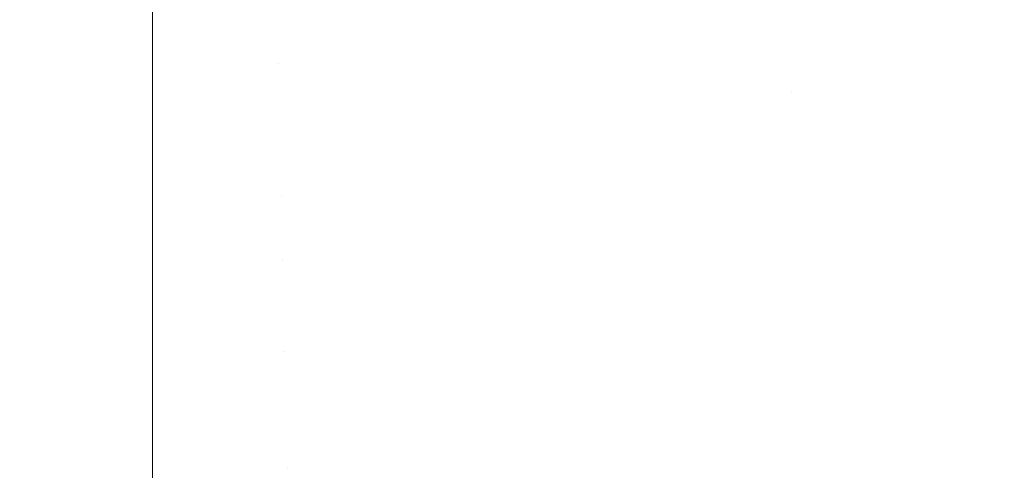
# Model space of a CAD drawing. Header units: centimetres. Extents: x -17.1 to 18.2, y 4.2 to 6.
# Tile 217 of 256: x 6.2224 to 6.2496, y 4.5202 to 4.5327. Entities that reach past the tile are written whole.
import ezdxf

# ---------------------------------------------------------------- set-up
doc = ezdxf.new("R2010")
doc.units = ezdxf.units.CM
doc.header["$LTSCALE"] = 2.54
doc.layers.add('Lucido design-1', color=7, linetype='Continuous')

# ---------------------------------------------------------------- blocks, each defined once
blk = doc.blocks.new('Gruppo-3-1')
at = {"color": 7, "linetype": 'Continuous', "lineweight": 9}
blk.add_3dface([(-17.020308, 5.900212, -2276.22217), (-17.020308, 4.300212, -2276.22217), (18.147234, 4.300212, -2276.22217), (18.147234, 5.900212, -2276.22217)], dxfattribs=at)
for points, invisible_edges in [([(18.147234, 5.900212, -2277.02217), (6.24222, 4.401209, -2277.02217), (6.247738, 4.402007, -2277.02217)], 9), ([(6.24222, 4.401209, -2277.02217), (18.147234, 5.900212, -2277.02217), (18.147234, 4.300212, -2277.02217)], 9), ([(18.147234, 5.900212, -2277.02217), (6.247738, 4.402007, -2277.02217), (6.250767, 4.402575, -2277.02217)], 9), ([(6.226033, 4.532653, -2276.648442), (-5.099108, 4.532653, -2276.648442), (-5.099108, 4.535933, -2276.645566), (6.226033, 4.535933, -2276.645566)], 5), ([(6.250207, 4.535348, -2276.649653), (6.250472, 4.533537, -2276.651459), (6.247047, 4.532476, -2276.651459), (6.246819, 4.534298, -2276.649653)], 15), ([(6.236494, 4.532096, -2276.649653), (6.236377, 4.533987, -2276.647895), (6.239801, 4.534554, -2276.647895), (6.239958, 4.532669, -2276.649653)], 15), ([(6.246819, 4.534298, -2276.649653), (6.247047, 4.532476, -2276.651459), (6.243591, 4.531573, -2276.651459), (6.243401, 4.533404, -2276.649653)], 15), ([(6.233016, 4.531685, -2276.649653), (6.232937, 4.533581, -2276.647895), (6.236377, 4.533987, -2276.647895), (6.236494, 4.532096, -2276.649653)], 15), ([(6.226033, 4.532653, -2276.648442), (6.229488, 4.533336, -2276.647895), (6.229527, 4.531438, -2276.649653)], 11), ([(6.229527, 4.531438, -2276.649653), (6.229488, 4.533336, -2276.647895), (6.232937, 4.533581, -2276.647895), (6.233016, 4.531685, -2276.649653)], 15), ([(6.243401, 4.533404, -2276.649653), (6.243591, 4.531573, -2276.651459), (6.24011, 4.53083, -2276.651459), (6.239958, 4.532669, -2276.649653)], 15), ([(6.247159, 4.531582, -2276.65238), (6.247047, 4.532476, -2276.651459), (6.250472, 4.533537, -2276.651459), (6.250603, 4.53265, -2276.65238)], 15), ([(6.226033, 4.532653, -2276.648442), (6.226033, 4.529501, -2276.651459), (-5.099108, 4.529501, -2276.651459), (-5.099108, 4.531371, -2276.649669)], 10), ([(-5.099108, 4.531371, -2276.649669), (-5.099108, 4.532653, -2276.648442), (6.226033, 4.532653, -2276.648442)], 10), ([(6.226033, 4.529501, -2276.651459), (6.226033, 4.532653, -2276.648442), (6.229527, 4.531438, -2276.649653)], 10), ([(6.239958, 4.532669, -2276.649653), (6.24011, 4.53083, -2276.651459), (6.236609, 4.53025, -2276.651459), (6.236494, 4.532096, -2276.649653)], 15), ([(6.250603, 4.53265, -2276.65238), (6.250731, 4.531774, -2276.653313), (6.247269, 4.530701, -2276.653313), (6.247159, 4.531582, -2276.65238)], 15), ([(6.243685, 4.530674, -2276.65238), (6.243591, 4.531573, -2276.651459), (6.247047, 4.532476, -2276.651459), (6.247159, 4.531582, -2276.65238)], 15), ([(6.236494, 4.532096, -2276.649653), (6.236609, 4.53025, -2276.651459), (6.233092, 4.529834, -2276.651459), (6.233016, 4.531685, -2276.649653)], 15), ([(6.233016, 4.531685, -2276.649653), (6.233092, 4.529834, -2276.651459), (6.229565, 4.529585, -2276.651459), (6.229527, 4.531438, -2276.649653)], 15), ([(6.247378, 4.529831, -2276.654257), (6.247269, 4.530701, -2276.653313), (6.250731, 4.531774, -2276.653313), (6.250858, 4.53091, -2276.654257)], 15), ([(6.229527, 4.531438, -2276.649653), (6.229565, 4.529585, -2276.651459), (6.226033, 4.529501, -2276.651459)], 11), ([(6.24011, 4.53083, -2276.651459), (6.243591, 4.531573, -2276.651459), (6.243685, 4.530674, -2276.65238)], 11), ([(6.247159, 4.531582, -2276.65238), (6.247269, 4.530701, -2276.653313), (6.243777, 4.529788, -2276.653313), (6.243685, 4.530674, -2276.65238)], 15), ([(6.250858, 4.53091, -2276.654257), (6.250983, 4.530058, -2276.655213), (6.247486, 4.528974, -2276.655213), (6.247378, 4.529831, -2276.654257)], 15), ([(6.236609, 4.53025, -2276.651459), (6.24011, 4.53083, -2276.651459), (6.240259, 4.529037, -2276.653313), (6.236721, 4.528451, -2276.653313)], 15), ([(6.243685, 4.530674, -2276.65238), (6.243777, 4.529788, -2276.653313), (6.240259, 4.529037, -2276.653313), (6.24011, 4.53083, -2276.651459)], 15), ([(6.243868, 4.528914, -2276.654257), (6.243777, 4.529788, -2276.653313), (6.247269, 4.530701, -2276.653313), (6.247378, 4.529831, -2276.654257)], 15), ([(6.236721, 4.528451, -2276.653313), (6.233167, 4.528031, -2276.653313), (6.233092, 4.529834, -2276.651459), (6.236609, 4.53025, -2276.651459)], 15), ([(6.247592, 4.528129, -2276.656179), (6.247486, 4.528974, -2276.655213), (6.250983, 4.530058, -2276.655213), (6.251106, 4.529218, -2276.656179)], 15), ([(6.229565, 4.529585, -2276.651459), (6.233092, 4.529834, -2276.651459), (6.233167, 4.528031, -2276.653313), (6.229603, 4.527779, -2276.653313)], 15), ([(6.240332, 4.528159, -2276.654257), (6.240259, 4.529037, -2276.653313), (6.243777, 4.529788, -2276.653313), (6.243868, 4.528914, -2276.654257)], 15), ([(6.247378, 4.529831, -2276.654257), (6.247486, 4.528974, -2276.655213), (6.243958, 4.528052, -2276.655213), (6.243868, 4.528914, -2276.654257)], 15), ([(6.226033, 4.529501, -2276.651459), (6.229565, 4.529585, -2276.651459), (6.229603, 4.527779, -2276.653313)], 11), ([(-5.099108, 4.527711, -2276.653329), (-5.099108, 4.529501, -2276.651459), (6.226033, 4.529501, -2276.651459), (6.226033, 4.527711, -2276.653329)], 10), ([(6.229603, 4.527779, -2276.653313), (6.226033, 4.527711, -2276.653329), (6.226033, 4.529501, -2276.651459)], 9), ([(6.236776, 4.52757, -2276.654257), (6.236721, 4.528451, -2276.653313), (6.240259, 4.529037, -2276.653313), (6.240332, 4.528159, -2276.654257)], 15), ([(6.244046, 4.527203, -2276.656179), (6.243958, 4.528052, -2276.655213), (6.247486, 4.528974, -2276.655213), (6.247592, 4.528129, -2276.656179)], 15), ([(6.251106, 4.529218, -2276.656179), (6.251227, 4.528391, -2276.657156), (6.247696, 4.527297, -2276.657156), (6.247592, 4.528129, -2276.656179)], 15), ([(6.243868, 4.528914, -2276.654257), (6.243958, 4.528052, -2276.655213), (6.240404, 4.527294, -2276.655213), (6.240332, 4.528159, -2276.654257)], 15), ([(6.233204, 4.527148, -2276.654257), (6.233167, 4.528031, -2276.653313), (6.236721, 4.528451, -2276.653313), (6.236776, 4.52757, -2276.654257)], 15), ([(6.240332, 4.528159, -2276.654257), (6.240404, 4.527294, -2276.655213), (6.23683, 4.526702, -2276.655213), (6.236776, 4.52757, -2276.654257)], 15), ([(6.247798, 4.526478, -2276.658143), (6.247696, 4.527297, -2276.657156), (6.251227, 4.528391, -2276.657156), (6.251346, 4.527578, -2276.658143)], 15), ([(6.229621, 4.526894, -2276.654257), (6.229603, 4.527779, -2276.653313), (6.233167, 4.528031, -2276.653313), (6.233204, 4.527148, -2276.654257)], 15), ([(6.240475, 4.526441, -2276.656179), (6.240404, 4.527294, -2276.655213), (6.243958, 4.528052, -2276.655213), (6.244046, 4.527203, -2276.656179)], 15), ([(6.247592, 4.528129, -2276.656179), (6.247696, 4.527297, -2276.657156), (6.244133, 4.526366, -2276.657156), (6.244046, 4.527203, -2276.656179)], 15), ([(6.226033, 4.527711, -2276.653329), (6.226033, 4.526484, -2276.654611), (-5.099108, 4.526484, -2276.654611), (-5.099108, 4.527711, -2276.653329)], 10), ([(6.226033, 4.526484, -2276.654611), (6.226033, 4.527711, -2276.653329), (6.229603, 4.527779, -2276.653313), (6.229621, 4.526894, -2276.654257)], 14), ([(6.236776, 4.52757, -2276.654257), (6.23683, 4.526702, -2276.655213), (6.23324, 4.526277, -2276.655213), (6.233204, 4.527148, -2276.654257)], 15), ([(6.251346, 4.527578, -2276.658143), (6.251464, 4.526777, -2276.65914), (6.247899, 4.525672, -2276.65914), (6.247798, 4.526478, -2276.658143)], 15), ([(6.233204, 4.527148, -2276.654257), (6.23324, 4.526277, -2276.655213), (6.229639, 4.526022, -2276.655213), (6.229621, 4.526894, -2276.654257)], 15), ([(6.236883, 4.525846, -2276.656179), (6.23683, 4.526702, -2276.655213), (6.240404, 4.527294, -2276.655213), (6.240475, 4.526441, -2276.656179)], 15), ([(6.244046, 4.527203, -2276.656179), (6.244133, 4.526366, -2276.657156), (6.240545, 4.5256, -2276.657156), (6.240475, 4.526441, -2276.656179)], 15), ([(6.244219, 4.525542, -2276.658143), (6.244133, 4.526366, -2276.657156), (6.247696, 4.527297, -2276.657156), (6.247798, 4.526478, -2276.658143)], 15), ([(6.226033, 4.526484, -2276.654611), (6.229621, 4.526894, -2276.654257), (6.229639, 4.526022, -2276.655213)], 11), ([(6.233275, 4.525419, -2276.656179), (6.23324, 4.526277, -2276.655213), (6.23683, 4.526702, -2276.655213), (6.236883, 4.525846, -2276.656179)], 15), ([(6.247999, 4.524879, -2276.660147), (6.247899, 4.525672, -2276.65914), (6.251464, 4.526777, -2276.65914), (6.251579, 4.525989, -2276.660147)], 15), ([(-5.099108, 4.525948, -2276.655222), (-5.099108, 4.526484, -2276.654611), (6.226033, 4.526484, -2276.654611), (6.226033, 4.525948, -2276.655222)], 10), ([(6.229639, 4.526022, -2276.655213), (6.226033, 4.525948, -2276.655222), (6.226033, 4.526484, -2276.654611)], 9), ([(6.229657, 4.525163, -2276.656179), (6.229639, 4.526022, -2276.655213), (6.23324, 4.526277, -2276.655213), (6.233275, 4.525419, -2276.656179)], 15), ([(6.240475, 4.526441, -2276.656179), (6.240545, 4.5256, -2276.657156), (6.236936, 4.525002, -2276.657156), (6.236883, 4.525846, -2276.656179)], 15), ([(6.240614, 4.524773, -2276.658143), (6.240545, 4.5256, -2276.657156), (6.244133, 4.526366, -2276.657156), (6.244219, 4.525542, -2276.658143)], 15), ([(6.247798, 4.526478, -2276.658143), (6.247899, 4.525672, -2276.65914), (6.244304, 4.524732, -2276.65914), (6.244219, 4.525542, -2276.658143)], 15), ([(6.226033, 4.525095, -2276.656195), (6.226033, 4.525948, -2276.655222), (6.229639, 4.526022, -2276.655213), (6.229657, 4.525163, -2276.656179)], 14), ([(6.251579, 4.525989, -2276.660147), (6.251693, 4.525214, -2276.661164), (6.248096, 4.5241, -2276.661164), (6.247999, 4.524879, -2276.660147)], 15), ([(-5.099108, 4.523608, -2276.657891), (-5.099108, 4.525948, -2276.655222), (6.226033, 4.525948, -2276.655222), (6.226033, 4.525095, -2276.656195)], 10), ([(6.236883, 4.525846, -2276.656179), (6.236936, 4.525002, -2276.657156), (6.23331, 4.524574, -2276.657156), (6.233275, 4.525419, -2276.656179)], 15), ([(6.236987, 4.524172, -2276.658143), (6.236936, 4.525002, -2276.657156), (6.240545, 4.5256, -2276.657156), (6.240614, 4.524773, -2276.658143)], 15), ([(6.244219, 4.525542, -2276.658143), (6.244304, 4.524732, -2276.65914), (6.240681, 4.523959, -2276.65914), (6.240614, 4.524773, -2276.658143)], 15), ([(6.244387, 4.523935, -2276.660147), (6.244304, 4.524732, -2276.65914), (6.247899, 4.525672, -2276.65914), (6.247999, 4.524879, -2276.660147)], 15), ([(6.229657, 4.525163, -2276.656179), (6.229674, 4.524317, -2276.657156), (6.226033, 4.523608, -2276.657891), (6.226033, 4.525095, -2276.656195)], 11), ([(6.233275, 4.525419, -2276.656179), (6.23331, 4.524574, -2276.657156), (6.229674, 4.524317, -2276.657156), (6.229657, 4.525163, -2276.656179)], 15), ([(6.248192, 4.523334, -2276.66219), (6.248096, 4.5241, -2276.661164), (6.251693, 4.525214, -2276.661164), (6.251804, 4.524453, -2276.66219)], 15), ([(6.226033, 4.525095, -2276.656195), (6.226033, 4.523608, -2276.657891), (-5.099108, 4.523608, -2276.657891)], 10), ([(6.233345, 4.523742, -2276.658143), (6.23331, 4.524574, -2276.657156), (6.236936, 4.525002, -2276.657156), (6.236987, 4.524172, -2276.658143)], 15), ([(6.240614, 4.524773, -2276.658143), (6.240681, 4.523959, -2276.65914), (6.237038, 4.523356, -2276.65914), (6.236987, 4.524172, -2276.658143)], 15), ([(6.240748, 4.523158, -2276.660147), (6.240681, 4.523959, -2276.65914), (6.244304, 4.524732, -2276.65914), (6.244387, 4.523935, -2276.660147)], 15), ([(6.247999, 4.524879, -2276.660147), (6.248096, 4.5241, -2276.661164), (6.244468, 4.523151, -2276.661164), (6.244387, 4.523935, -2276.660147)], 15), ([(6.229692, 4.523483, -2276.658143), (6.229674, 4.524317, -2276.657156), (6.23331, 4.524574, -2276.657156), (6.233345, 4.523742, -2276.658143)], 15), ([(6.251804, 4.524453, -2276.66219), (6.251914, 4.523706, -2276.663225), (6.248287, 4.522582, -2276.663225), (6.248192, 4.523334, -2276.66219)], 15), ([(6.226033, 4.523608, -2276.657891), (6.229674, 4.524317, -2276.657156), (6.229692, 4.523483, -2276.658143)], 11), ([(6.236987, 4.524172, -2276.658143), (6.237038, 4.523356, -2276.65914), (6.233379, 4.522923, -2276.65914), (6.233345, 4.523742, -2276.658143)], 15), ([(6.244548, 4.522381, -2276.66219), (6.244468, 4.523151, -2276.661164), (6.248096, 4.5241, -2276.661164), (6.248192, 4.523334, -2276.66219)], 15), ([(6.237088, 4.522552, -2276.660147), (6.237038, 4.523356, -2276.65914), (6.240681, 4.523959, -2276.65914), (6.240748, 4.523158, -2276.660147)], 15), ([(6.244387, 4.523935, -2276.660147), (6.244468, 4.523151, -2276.661164), (6.240813, 4.522371, -2276.661164), (6.240748, 4.523158, -2276.660147)], 15), ([(-5.099108, 4.520877, -2276.661294), (-5.099108, 4.523608, -2276.657891), (6.226033, 4.523608, -2276.657891), (6.226033, 4.522594, -2276.659154)], 10), ([(6.229692, 4.523483, -2276.658143), (6.229709, 4.522663, -2276.65914), (6.226033, 4.522594, -2276.659154), (6.226033, 4.523608, -2276.657891)], 11), ([(6.233345, 4.523742, -2276.658143), (6.233379, 4.522923, -2276.65914), (6.229709, 4.522663, -2276.65914), (6.229692, 4.523483, -2276.658143)], 15), ([(6.248379, 4.521843, -2276.664269), (6.248287, 4.522582, -2276.663225), (6.251914, 4.523706, -2276.663225), (6.252022, 4.522972, -2276.664269)], 15), ([(6.233412, 4.522118, -2276.660147), (6.233379, 4.522923, -2276.65914), (6.237038, 4.523356, -2276.65914), (6.237088, 4.522552, -2276.660147)], 15), ([(6.248192, 4.523334, -2276.66219), (6.248287, 4.522582, -2276.663225), (6.244627, 4.521625, -2276.663225), (6.244548, 4.522381, -2276.66219)], 15), ([(6.240748, 4.523158, -2276.660147), (6.240813, 4.522371, -2276.661164), (6.237137, 4.521762, -2276.661164), (6.237088, 4.522552, -2276.660147)], 15), ([(6.240878, 4.521598, -2276.66219), (6.240813, 4.522371, -2276.661164), (6.244468, 4.523151, -2276.661164), (6.244548, 4.522381, -2276.66219)], 15), ([(6.229725, 4.521857, -2276.660147), (6.229709, 4.522663, -2276.65914), (6.233379, 4.522923, -2276.65914), (6.233412, 4.522118, -2276.660147)], 15), ([(6.252022, 4.522972, -2276.664269), (6.252127, 4.522253, -2276.665321), (6.24847, 4.521119, -2276.665321), (6.248379, 4.521843, -2276.664269)], 15), ([(6.226033, 4.522594, -2276.659154), (6.226033, 4.521786, -2276.660161), (-5.099108, 4.520877, -2276.661294)], 10), ([(6.226033, 4.521786, -2276.660161), (6.226033, 4.522594, -2276.659154), (6.229709, 4.522663, -2276.65914), (6.229725, 4.521857, -2276.660147)], 14), ([(6.237088, 4.522552, -2276.660147), (6.237137, 4.521762, -2276.661164), (6.233445, 4.521326, -2276.661164), (6.233412, 4.522118, -2276.660147)], 15), ([(6.244704, 4.520883, -2276.664269), (6.244627, 4.521625, -2276.663225), (6.248287, 4.522582, -2276.663225), (6.248379, 4.521843, -2276.664269)], 15), ([(6.237186, 4.520986, -2276.66219), (6.237137, 4.521762, -2276.661164), (6.240813, 4.522371, -2276.661164), (6.240878, 4.521598, -2276.66219)], 15), ([(6.244548, 4.522381, -2276.66219), (6.244627, 4.521625, -2276.663225), (6.240941, 4.520838, -2276.663225), (6.240878, 4.521598, -2276.66219)], 15), ([(6.248559, 4.520409, -2276.666381), (6.24847, 4.521119, -2276.665321), (6.252127, 4.522253, -2276.665321), (6.252231, 4.521547, -2276.666381)], 15), ([(6.233412, 4.522118, -2276.660147), (6.233445, 4.521326, -2276.661164), (6.229742, 4.521064, -2276.661164), (6.229725, 4.521857, -2276.660147)], 15), ([(6.226033, 4.521786, -2276.660161), (6.226033, 4.520877, -2276.661294), (-5.099108, 4.520877, -2276.661294)], 10), ([(6.229725, 4.521857, -2276.660147), (6.229742, 4.521064, -2276.661164), (6.226033, 4.520877, -2276.661294), (6.226033, 4.521786, -2276.660161)], 11), ([(6.233477, 4.520548, -2276.66219), (6.233445, 4.521326, -2276.661164), (6.237137, 4.521762, -2276.661164), (6.237186, 4.520986, -2276.66219)], 15), ([(6.241003, 4.520093, -2276.664269), (6.240941, 4.520838, -2276.663225), (6.244627, 4.521625, -2276.663225), (6.244704, 4.520883, -2276.664269)], 15), ([(6.248379, 4.521843, -2276.664269), (6.24847, 4.521119, -2276.665321), (6.24478, 4.520155, -2276.665321), (6.244704, 4.520883, -2276.664269)], 15), ([(6.240878, 4.521598, -2276.66219), (6.240941, 4.520838, -2276.663225), (6.237233, 4.520224, -2276.663225), (6.237186, 4.520986, -2276.66219)], 15), ([(6.252231, 4.521547, -2276.666381), (6.252332, 4.520856, -2276.667449), (6.248646, 4.519713, -2276.667449), (6.248559, 4.520409, -2276.666381)], 15), ([(6.229758, 4.520285, -2276.66219), (6.229742, 4.521064, -2276.661164), (6.233445, 4.521326, -2276.661164), (6.233477, 4.520548, -2276.66219)], 15), ([(6.244855, 4.519441, -2276.666381), (6.24478, 4.520155, -2276.665321), (6.24847, 4.521119, -2276.665321), (6.248559, 4.520409, -2276.666381)], 15), ([(-5.099108, 4.518297, -2276.664812), (-5.099108, 4.520877, -2276.661294), (6.226033, 4.520877, -2276.661294), (6.226033, 4.519451, -2276.663239)], 10), ([(6.226033, 4.520877, -2276.661294), (6.229742, 4.521064, -2276.661164), (6.229758, 4.520285, -2276.66219)], 11), ([(6.229758, 4.520285, -2276.66219), (6.229774, 4.51952, -2276.663225), (6.226033, 4.519451, -2276.663239), (6.226033, 4.520877, -2276.661294)], 11), ([(6.237186, 4.520986, -2276.66219), (6.237233, 4.520224, -2276.663225), (6.233509, 4.519784, -2276.663225), (6.233477, 4.520548, -2276.66219)], 15), ([(6.237279, 4.519476, -2276.664269), (6.237233, 4.520224, -2276.663225), (6.240941, 4.520838, -2276.663225), (6.241003, 4.520093, -2276.664269)], 15), ([(6.244704, 4.520883, -2276.664269), (6.24478, 4.520155, -2276.665321), (6.241064, 4.519362, -2276.665321), (6.241003, 4.520093, -2276.664269)], 15), ([(6.248731, 4.519032, -2276.668525), (6.248646, 4.519713, -2276.667449), (6.252332, 4.520856, -2276.667449), (6.252431, 4.520179, -2276.668525)], 15), ([(6.233477, 4.520548, -2276.66219), (6.233509, 4.519784, -2276.663225), (6.229774, 4.51952, -2276.663225), (6.229758, 4.520285, -2276.66219)], 15), ([(6.248559, 4.520409, -2276.666381), (6.248646, 4.519713, -2276.667449), (6.244927, 4.518741, -2276.667449), (6.244855, 4.519441, -2276.666381)], 15), ([(6.23354, 4.519034, -2276.664269), (6.233509, 4.519784, -2276.663225), (6.237233, 4.520224, -2276.663225), (6.237279, 4.519476, -2276.664269)], 15)]:
    blk.add_3dface(points, dxfattribs=dict(at, invisible_edges=invisible_edges))
blk = doc.blocks.new('Gruppo-4-1')
at = {"color": 7}
blk.add_blockref('Gruppo-3-1', (0, 0), dxfattribs=at)

msp = doc.modelspace()

# ---------------------------------------------------------------- block references
at = {"layer": 'Lucido design-1', "color": 7}
msp.add_blockref('Gruppo-4-1', (0, 0), dxfattribs=at)

doc.saveas('drawing.dxf')
